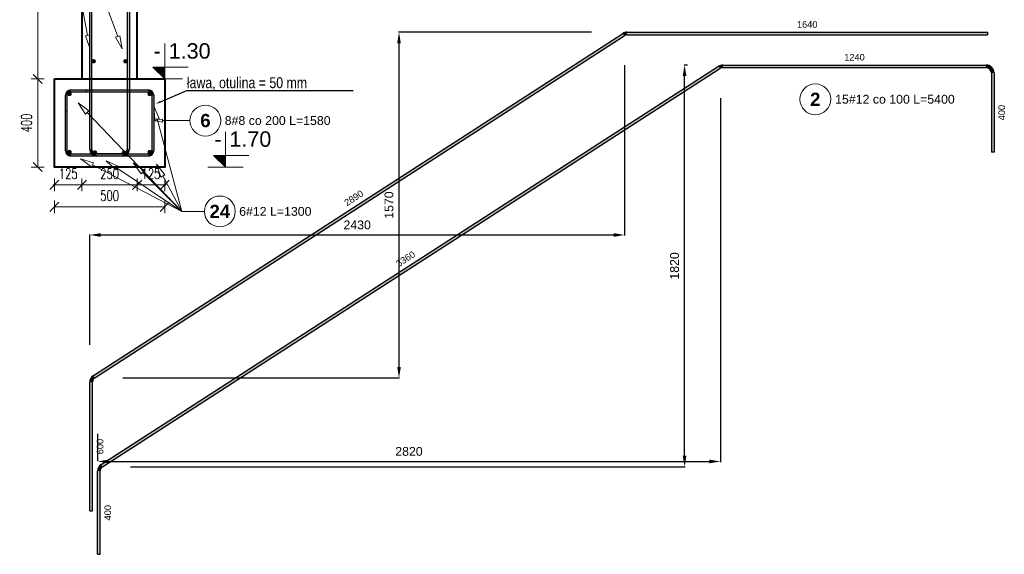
# Model space of a CAD drawing. Extents: x -1474 to 75706, y -13965 to 75879.
# Tile 1 of 17: x 15787 to 20251, y -6296 to -3870. Entities that reach past the tile are written whole.
import ezdxf
from ezdxf import colors
from ezdxf.entities.mleader import LeaderData, LeaderLine
from ezdxf.enums import TextEntityAlignment as Align
from ezdxf.math import Vec2, Vec3

# ---------------------------------------------------------------- set-up
doc = ezdxf.new("R2010")
doc.units = 0
doc.header["$LTSCALE"] = 10
doc.header["$MEASUREMENT"] = 0
for name, color, linetype, lineweight in [('P-Opis', 1, 'Continuous', 18), ('P-Wymiar', 254, 'Continuous', 9), ('RCAD_deskowanie', 3, 'Continuous', 40)]:
    doc.layers.add(name, color=color, linetype=linetype, lineweight=lineweight)
for name, color, linetype in [('RCAD_kształt pręta', 7, 'Continuous'), ('RCAD_opis kształtu pręta', 7, 'Continuous'), ('RCAD_opis rozkładu', 7, 'Continuous'), ('RCAD_pręt wyrzucony', 130, 'Continuous'), ('RCAD_pręty punktowe', 7, 'Continuous'), ('RCAD_symbole graficzne', 7, 'Continuous')]:
    doc.layers.add(name, color=color, linetype=linetype)
doc.styles.add('_Fd Opis', font='arial.ttf')
doc.styles.add('ROMANS', font='romans.shx', dxfattribs={"width": 0.7})
doc.styles.add('style1', font='arial.ttf')
doc.styles.add('style3', font='arialbd.ttf')
doc.dimstyles.new('A25', dxfattribs={"dimscale": 27, "dimtxt": 1.75, "dimasz": 0.06, "dimexe": 0, "dimexo": 0, "dimgap": 1, "dimtad": 1, "dimdec": 4, "dimrnd": 0.1, "dimdsep": 46, "dimtxsty": 'ROMANS', "dimblk": '[[[[[[[[', "dimcen": 2, "dimdle": 2, "dimse1": 1, "dimse2": 1, "dimclrd": 256, "dimclrt": 1, "dimadec": 0, "dimazin": 0, "dimtfac": 1, "dimtdec": 4, "dimtix": 1, "dimtmove": 2, "dimatfit": 3, "dimldrblk": '[[[[[[[[', "dimfxl": 0, "dimtvp": 0.6, "dimtolj": 1, "dimlwd": -1, "dimarcsym": 0})
doc.dimstyles.new('RBCT DIM 20', dxfattribs={"dimtxt": 40, "dimasz": 50, "dimexe": 2.5, "dimexo": 150, "dimgap": 25, "dimtad": 1, "dimdec": 0, "dimzin": 1, "dimtxsty": 'style1', "dimcen": 50, "dimclrd": 8, "dimclre": 8, "dimclrt": 2, "dimadec": 0, "dimazin": 0, "dimtfac": 1, "dimtdec": 0, "dimtmove": 0, "dimatfit": 3, "dimfxl": 1, "dimarcsym": 0})

# ---------------------------------------------------------------- blocks, each defined once
blk = doc.blocks.new('[[[[[[[[')
at = {"layer": 'P-Wymiar'}
for p, q in [((-12.7, -12.7), (12.7, 12.7)), ((0, 0), (-4.6, 0)), ((0, 18), (0, -18))]:
    blk.add_line(p, q, dxfattribs=at)
blk = doc.blocks.new('*D132')
at = {"layer": 'Defpoints', "color": 0, "transparency": 16777216}
for p in [(15868.5, -4139.1), (15944.4, -4139.1), (15944.4, -4539.1)]:
    blk.add_point(p, dxfattribs=at)
at = {"layer": 'P-Wymiar', "transparency": 16777216}
blk.add_line((15868.5, -4537.5), (15868.5, -4140.7), dxfattribs=at)
at = {"layer": 'P-Wymiar', "transparency": 16777216, "xscale": 1.62, "yscale": 1.62, "zscale": 1.62}
for p, rotation in [((15868.5, -4139.1), 90), ((15868.5, -4539.1), 270)]:
    blk.add_blockref('[[[[[[[[', p, dxfattribs=dict(at, rotation=rotation))
at = {"layer": 'P-Wymiar', "color": 1, "transparency": 16777216, "insert": (15817.9, -4339.1), "char_height": 47.25, "attachment_point": 5, "rotation": 90, "style": 'ROMANS'}
blk.add_mtext('\\A1;400', dxfattribs=at)
blk = doc.blocks.new('*D133')
at = {"layer": 'Defpoints', "color": 0, "transparency": 16777216}
for p in [(15868.5, -2688.1), (16069.4, -2688.1), (15944.4, -4139.1)]:
    blk.add_point(p, dxfattribs=at)
at = {"layer": 'P-Wymiar', "transparency": 16777216}
blk.add_line((15868.5, -4137.5), (15868.5, -2689.7), dxfattribs=at)
at = {"layer": 'P-Wymiar', "transparency": 16777216, "xscale": 1.62, "yscale": 1.62, "zscale": 1.62}
for p, rotation in [((15868.5, -2688.1), 90), ((15868.5, -4139.1), 270)]:
    blk.add_blockref('[[[[[[[[', p, dxfattribs=dict(at, rotation=rotation))
at = {"layer": 'P-Wymiar', "color": 1, "transparency": 16777216, "insert": (15817.9, -3413.6), "char_height": 47.25, "attachment_point": 5, "rotation": 90, "style": 'ROMANS'}
blk.add_mtext('\\A1;1451', dxfattribs=at)
blk = doc.blocks.new('*D141')
at = {"layer": 'Defpoints', "color": 0, "transparency": 16777216}
for p in [(15944.4, -4139.1), (16444.4, -4139.1), (16444.4, -4719.3)]:
    blk.add_point(p, dxfattribs=at)
at = {"layer": 'P-Wymiar', "transparency": 16777216}
blk.add_line((15946, -4719.3), (16442.8, -4719.3), dxfattribs=at)
at = {"layer": 'P-Wymiar', "transparency": 16777216, "xscale": 1.62, "yscale": 1.62, "zscale": 1.62, "rotation": 180}
blk.add_blockref('[[[[[[[[', (15944.4, -4719.3), dxfattribs=at)
at = {"layer": 'P-Wymiar', "transparency": 16777216, "xscale": 1.62, "yscale": 1.62, "zscale": 1.62}
blk.add_blockref('[[[[[[[[', (16444.4, -4719.3), dxfattribs=at)
at = {"layer": 'P-Wymiar', "color": 1, "transparency": 16777216, "insert": (16194.4, -4668.7), "char_height": 47.25, "attachment_point": 5, "style": 'ROMANS'}
blk.add_mtext('\\A1;500', dxfattribs=at)
blk = doc.blocks.new('*D142')
at = {"layer": 'Defpoints', "color": 0, "transparency": 16777216}
for p in [(16069.4, -4119.6), (15944.4, -4535.5), (16069.4, -4619.5)]:
    blk.add_point(p, dxfattribs=at)
at = {"layer": 'P-Wymiar', "transparency": 16777216}
for p, q in [((15942.8, -4619.5), (15941.2, -4619.5)), ((15944.4, -4619.5), (16069.4, -4619.5)), ((16071, -4619.5), (16072.6, -4619.5))]:
    blk.add_line(p, q, dxfattribs=at)
at = {"layer": 'P-Wymiar', "transparency": 16777216, "xscale": 1.62, "yscale": 1.62, "zscale": 1.62}
blk.add_blockref('[[[[[[[[', (15944.4, -4619.5), dxfattribs=at)
at = {"layer": 'P-Wymiar', "transparency": 16777216, "xscale": 1.62, "yscale": 1.62, "zscale": 1.62, "rotation": 180}
blk.add_blockref('[[[[[[[[', (16069.4, -4619.5), dxfattribs=at)
at = {"layer": 'P-Wymiar', "color": 1, "transparency": 16777216, "insert": (16006.9, -4568.9), "char_height": 47.25, "attachment_point": 5, "style": 'ROMANS'}
blk.add_mtext('\\A1;125', dxfattribs=at)
blk = doc.blocks.new('*D143')
at = {"layer": 'Defpoints', "color": 0, "transparency": 16777216}
for p in [(16069.4, -4119.6), (16319.4, -4139.1), (16319.4, -4619.5)]:
    blk.add_point(p, dxfattribs=at)
at = {"layer": 'P-Wymiar', "transparency": 16777216}
blk.add_line((16071, -4619.5), (16317.8, -4619.5), dxfattribs=at)
at = {"layer": 'P-Wymiar', "transparency": 16777216, "xscale": 1.62, "yscale": 1.62, "zscale": 1.62, "rotation": 180}
blk.add_blockref('[[[[[[[[', (16069.4, -4619.5), dxfattribs=at)
at = {"layer": 'P-Wymiar', "transparency": 16777216, "xscale": 1.62, "yscale": 1.62, "zscale": 1.62}
blk.add_blockref('[[[[[[[[', (16319.4, -4619.5), dxfattribs=at)
at = {"layer": 'P-Wymiar', "color": 1, "transparency": 16777216, "insert": (16194.4, -4568.9), "char_height": 47.25, "attachment_point": 5, "style": 'ROMANS'}
blk.add_mtext('\\A1;250', dxfattribs=at)
blk = doc.blocks.new('*D144')
at = {"layer": 'Defpoints', "color": 0, "transparency": 16777216}
for p in [(16319.4, -4139.1), (16444.4, -4139.1), (16444.4, -4619.5)]:
    blk.add_point(p, dxfattribs=at)
at = {"layer": 'P-Wymiar', "transparency": 16777216}
for p, q in [((16317.8, -4619.5), (16316.2, -4619.5)), ((16319.4, -4619.5), (16444.4, -4619.5)), ((16446, -4619.5), (16447.6, -4619.5))]:
    blk.add_line(p, q, dxfattribs=at)
at = {"layer": 'P-Wymiar', "transparency": 16777216, "xscale": 1.62, "yscale": 1.62, "zscale": 1.62}
blk.add_blockref('[[[[[[[[', (16319.4, -4619.5), dxfattribs=at)
at = {"layer": 'P-Wymiar', "transparency": 16777216, "xscale": 1.62, "yscale": 1.62, "zscale": 1.62, "rotation": 180}
blk.add_blockref('[[[[[[[[', (16444.4, -4619.5), dxfattribs=at)
at = {"layer": 'P-Wymiar', "color": 1, "transparency": 16777216, "insert": (16381.9, -4568.9), "char_height": 47.25, "attachment_point": 5, "style": 'ROMANS'}
blk.add_mtext('\\A1;125', dxfattribs=at)
blk = doc.blocks.new('*D146')
at = {"layer": 'Defpoints', "color": 0, "transparency": 16777216}
for p in [(18529.7, -3927.2), (18529.7, -4847), (16104.4, -5495.5)]:
    blk.add_point(p, dxfattribs=at)
at = {"layer": 'P-Wymiar', "color": 8, "lineweight": -2, "transparency": 16777216}
for p, q in [((18529.7, -4077.2), (18529.7, -4849.5)), ((16104.4, -5345.5), (16104.4, -4844.5)), ((16154.4, -4847), (18479.7, -4847))]:
    blk.add_line(p, q, dxfattribs=at)
at = {"layer": 'P-Wymiar', "color": 8, "transparency": 16777216}
for points in [[(16154.4, -4838.7), (16154.4, -4855.4), (16104.4, -4847)], [(18479.7, -4838.7), (18479.7, -4855.4), (18529.7, -4847)]]:
    blk.add_solid(points, dxfattribs=at)
at = {"layer": 'P-Wymiar', "color": 2, "transparency": 16777216, "insert": (17317, -4801.6), "char_height": 40, "attachment_point": 5, "style": 'style1'}
blk.add_mtext('2430', dxfattribs=at)
blk = doc.blocks.new('*D147')
at = {"layer": 'Defpoints', "color": 0, "transparency": 16777216}
for p in [(17506.7, -3927.2), (18529.7, -3927.2), (16104.4, -5495.5)]:
    blk.add_point(p, dxfattribs=at)
at = {"layer": 'P-Wymiar', "color": 8, "lineweight": -2, "transparency": 16777216}
for p, q in [((18379.7, -3927.2), (17504.2, -3927.2)), ((17506.7, -5445.5), (17506.7, -3977.2)), ((16254.4, -5495.5), (17509.2, -5495.5))]:
    blk.add_line(p, q, dxfattribs=at)
at = {"layer": 'P-Wymiar', "color": 8, "transparency": 16777216}
for points in [[(17498.4, -3977.2), (17515, -3977.2), (17506.7, -3927.2)], [(17498.4, -5445.5), (17515, -5445.5), (17506.7, -5495.5)]]:
    blk.add_solid(points, dxfattribs=at)
at = {"layer": 'P-Wymiar', "color": 2, "transparency": 16777216, "insert": (17461.3, -4711.3), "char_height": 40, "attachment_point": 5, "rotation": 90, "style": 'style1'}
blk.add_mtext('1570', dxfattribs=at)
blk = doc.blocks.new('*D230')
at = {"color": 8, "lineweight": -2, "transparency": 16777216}
for p, q in [((18964.3, -4226), (18964.3, -5877)), ((16139.3, -5748.9), (16139.3, -5872)), ((16189.3, -5874.5), (18914.3, -5874.5))]:
    blk.add_line(p, q, dxfattribs=at)
at = {"color": 8, "transparency": 16777216}
for points in [[(16189.3, -5866.1), (16189.3, -5882.8), (16139.3, -5874.5)], [(18914.3, -5866.1), (18914.3, -5882.8), (18964.3, -5874.5)]]:
    blk.add_solid(points, dxfattribs=at)
at = {"layer": 'Defpoints', "color": 0, "transparency": 16777216}
for p in [(18964.3, -4076), (18964.3, -5874.5), (16139.3, -5898.9)]:
    blk.add_point(p, dxfattribs=at)
at = {"color": 2, "transparency": 16777216, "insert": (17551.8, -5829), "char_height": 40, "attachment_point": 5, "style": 'style1'}
blk.add_mtext('2820', dxfattribs=at)
blk = doc.blocks.new('*D231')
at = {"color": 8, "lineweight": -2, "transparency": 16777216}
for p, q in [((18814.3, -4076), (18798.9, -4076)), ((18801.4, -5848.9), (18801.4, -4126)), ((16289.3, -5898.9), (18803.9, -5898.9))]:
    blk.add_line(p, q, dxfattribs=at)
at = {"color": 8, "transparency": 16777216}
for points in [[(18793.1, -4126), (18809.7, -4126), (18801.4, -4076)], [(18793.1, -5848.9), (18809.7, -5848.9), (18801.4, -5898.9)]]:
    blk.add_solid(points, dxfattribs=at)
at = {"layer": 'Defpoints', "color": 0, "transparency": 16777216}
for p in [(18801.4, -4076), (18964.3, -4076), (16139.3, -5898.9)]:
    blk.add_point(p, dxfattribs=at)
at = {"color": 2, "transparency": 16777216, "insert": (18756, -4987.4), "char_height": 40, "attachment_point": 5, "rotation": 90, "style": 'style1'}
blk.add_mtext('1820', dxfattribs=at)

msp = doc.modelspace()

# ---------------------------------------------------------------- hatches: boundary and pattern name
h = msp.add_hatch(color=1)
edge = h.paths.add_edge_path(flags=0)
edge.add_arc((16122.4045, -4059.11207), 10, 0, 360, ccw=False)
h = msp.add_hatch(color=1)
edge = h.paths.add_edge_path(flags=0)
edge.add_arc((16266.4045, -4059.11207), 10, 0, 360, ccw=False)
at = {"layer": 'RCAD_kształt pręta'}
for points in [[(16114.4045, -4459.11207), (16104.4045, -4459.11207), (16104.4045, -2753.11207), (16114.4045, -2753.11207)], [(16274.4045, -2753.11207), (16284.4045, -2753.11207), (16284.4045, -4459.11207), (16274.4045, -4459.11207)], [(16018.4045, -4197.11207), (16018.4045, -4189.11207), (16370.4045, -4189.11207), (16370.4045, -4197.11207)], [(16018.4045, -4197.11207), (16018.4045, -4189.11207), (16088.4045, -4189.11207), (16088.4045, -4197.11207)], [(16002.4045, -4283.11207), (15994.4045, -4283.11207), (15994.4045, -4213.11207), (16002.4045, -4213.11207)], [(16002.4045, -4465.11207), (15994.4045, -4465.11207), (15994.4045, -4213.11207), (16002.4045, -4213.11207)], [(16386.4045, -4213.11207), (16394.4045, -4213.11207), (16394.4045, -4465.11207), (16386.4045, -4465.11207)], [(16370.4045, -4481.11207), (16370.4045, -4489.11207), (16018.4045, -4489.11207), (16018.4045, -4481.11207)], [(16254.4045, -4479.11207), (16254.4045, -4489.11207), (16134.4045, -4489.11207), (16134.4045, -4479.11207)]]:
    msp.add_hatch(color=4, dxfattribs=at).paths.add_polyline_path(points, flags=0)
h = msp.add_hatch(color=4, dxfattribs=at)
edge = h.paths.add_edge_path(flags=0)
edge.add_line((16018.4045, -4189.11207), (16018.4045, -4197.11207))
edge.add_arc((16018.4045, -4213.11207), 16, 90, 180)
edge.add_line((16002.4045, -4213.11207), (15994.4045, -4213.11207))
edge.add_arc((16018.4045, -4213.11207), 24, 450, 540, ccw=False)
h = msp.add_hatch(color=4, dxfattribs=at)
edge = h.paths.add_edge_path(flags=0)
edge.add_line((16018.4045, -4189.11207), (16018.4045, -4197.11207))
edge.add_arc((16018.4045, -4213.11207), 16, 90, 180)
edge.add_line((16002.4045, -4213.11207), (15994.4045, -4213.11207))
edge.add_arc((16018.4045, -4213.11207), 24, 450, 540, ccw=False)
h = msp.add_hatch(color=4, dxfattribs=at)
edge = h.paths.add_edge_path(flags=0)
edge.add_line((16394.4045, -4213.11207), (16386.4045, -4213.11207))
edge.add_arc((16370.4045, -4213.11207), 16, 0, 90)
edge.add_line((16370.4045, -4197.11207), (16370.4045, -4189.11207))
edge.add_arc((16370.4045, -4213.11207), 24, 360, 450, ccw=False)
h = msp.add_hatch(color=4, dxfattribs=at)
edge = h.paths.add_edge_path(flags=0)
edge.add_line((16104.4045, -4459.11207), (16114.4045, -4459.11207))
edge.add_arc((16134.4045, -4459.11207), 20, -180, -90)
edge.add_line((16134.4045, -4479.11207), (16134.4045, -4489.11207))
edge.add_arc((16134.4045, -4459.11207), 30, 180, 270, ccw=False)
h = msp.add_hatch(color=4, dxfattribs=at)
edge = h.paths.add_edge_path(flags=0)
edge.add_line((16254.4045, -4489.11207), (16254.4045, -4479.11207))
edge.add_arc((16254.4045, -4459.11207), 20, -90, 0)
edge.add_line((16274.4045, -4459.11207), (16284.4045, -4459.11207))
edge.add_arc((16254.4045, -4459.11207), 30, 270, 360, ccw=False)
h = msp.add_hatch(color=4, dxfattribs=at)
edge = h.paths.add_edge_path(flags=0)
edge.add_line((15994.4045, -4465.11207), (16002.4045, -4465.11207))
edge.add_arc((16018.4045, -4465.11207), 16, -180, -90)
edge.add_line((16018.4045, -4481.11207), (16018.4045, -4489.11207))
edge.add_arc((16018.4045, -4465.11207), 24, 180, 270, ccw=False)
h = msp.add_hatch(color=4, dxfattribs=at)
edge = h.paths.add_edge_path(flags=0)
edge.add_line((16370.4045, -4489.11207), (16370.4045, -4481.11207))
edge.add_arc((16370.4045, -4465.11207), 16, -90, 0)
edge.add_line((16386.4045, -4465.11207), (16394.4045, -4465.11207))
edge.add_arc((16370.4045, -4465.11207), 24, 270, 360, ccw=False)
at = {"layer": 'RCAD_pręt wyrzucony'}
h = msp.add_hatch(color=4, dxfattribs=at)
edge = h.paths.add_edge_path(flags=0)
edge.add_line((18540.28429, -3927.17182), (18540.28429, -3939.17182))
edge.add_arc((18540.28429, -3963.17182), 24, 90, 122.88932466)
edge.add_line((18527.25186, -3943.01851), (18520.73564, -3932.94186))
edge.add_arc((18540.28429, -3963.17182), 36, 450, 482.88932466, ccw=False)
for points in [[(18540.28429, -3939.17182), (18540.28429, -3927.17182), (20174.4045, -3927.17182), (20174.4045, -3939.17182)], [(16127.37207, -5494.93617), (16120.85585, -5484.85952), (18520.73564, -3932.94186), (18527.25186, -3943.01851)], [(16162.32921, -5898.34093), (16155.82282, -5888.25792), (18955.40678, -4081.73393), (18961.91317, -4091.81694)], [(18974.92595, -4087.98294), (18974.92595, -4075.98294), (20168.4045, -4075.98294), (20168.4045, -4087.98294)], [(20192.4045, -4111.98294), (20204.4045, -4111.98294), (20204.4045, -4471.98294), (20192.4045, -4471.98294)], [(16116.4045, -6098.47802), (16104.4045, -6098.47802), (16104.4045, -5515.08947), (16116.4045, -5515.08947)], [(16151.34199, -6295.73739), (16139.34199, -6295.73739), (16139.34199, -5918.50693), (16151.34199, -5918.50693)]]:
    msp.add_hatch(color=4, dxfattribs=at).paths.add_polyline_path(points, flags=0)
h = msp.add_hatch(color=4, dxfattribs=at)
edge = h.paths.add_edge_path(flags=0)
edge.add_line((18974.92595, -4075.98294), (18974.92595, -4087.98294))
edge.add_arc((18974.92595, -4111.98294), 24, 90, 122.83346622)
edge.add_line((18961.91317, -4091.81694), (18955.40678, -4081.73393))
edge.add_arc((18974.92595, -4111.98294), 36, 450, 482.83346622, ccw=False)
h = msp.add_hatch(color=4, dxfattribs=at)
edge = h.paths.add_edge_path(flags=0)
edge.add_line((20204.4045, -4111.98294), (20192.4045, -4111.98294))
edge.add_arc((20168.4045, -4111.98294), 24, 0, 90)
edge.add_line((20168.4045, -4087.98294), (20168.4045, -4075.98294))
edge.add_arc((20168.4045, -4111.98294), 36, 360, 450, ccw=False)
h = msp.add_hatch(color=4, dxfattribs=at)
edge = h.paths.add_edge_path(flags=0)
edge.add_line((16120.85585, -5484.85952), (16127.37207, -5494.93617))
edge.add_arc((16140.4045, -5515.08947), 24, -237.11067534, -180)
edge.add_line((16116.4045, -5515.08947), (16104.4045, -5515.08947))
edge.add_arc((16140.4045, -5515.08947), 36, 122.88932466, 180, ccw=False)
h = msp.add_hatch(color=4, dxfattribs=at)
edge = h.paths.add_edge_path(flags=0)
edge.add_line((16155.82282, -5888.25792), (16162.32921, -5898.34093))
edge.add_arc((16175.34199, -5918.50693), 24, -237.16653378, -180.00000006)
edge.add_line((16151.34199, -5918.50693), (16139.34199, -5918.50693))
edge.add_arc((16175.34199, -5918.50693), 36, 122.83346622, 179.99999994, ccw=False)
at = {"layer": 'RCAD_pręty punktowe'}
h = msp.add_hatch(color=1, dxfattribs=at)
edge = h.paths.add_edge_path(flags=0)
edge.add_arc((16012.74764, -4207.45521), 10, 0, 360, ccw=False)
h = msp.add_hatch(color=1, dxfattribs=at)
edge = h.paths.add_edge_path(flags=0)
edge.add_arc((16376.06135, -4207.45521), 10, 0, 360, ccw=False)
h = msp.add_hatch(color=1, dxfattribs=at)
edge = h.paths.add_edge_path(flags=0)
edge.add_arc((16012.74764, -4470.76892), 10, 0, 360, ccw=False)
h = msp.add_hatch(color=1, dxfattribs=at)
edge = h.paths.add_edge_path(flags=0)
edge.add_arc((16128.4045, -4473.11207), 10, 0, 360, ccw=False)
h = msp.add_hatch(color=1, dxfattribs=at)
edge = h.paths.add_edge_path(flags=0)
edge.add_arc((16259.63507, -4473.11207), 10, 0, 360, ccw=False)
h = msp.add_hatch(color=1, dxfattribs=at)
edge = h.paths.add_edge_path(flags=0)
edge.add_arc((16376.06135, -4470.76892), 10, 0, 360, ccw=False)
at = {"layer": 'RCAD_symbole graficzne'}
for points in [[(16391.07117, -4085.77873), (16444.4045, -4139.11207), (16444.4045, -4085.77873)], [(16666.32962, -4485.77873), (16719.66295, -4539.11207), (16719.66295, -4485.77873)]]:
    msp.add_hatch(color=1, dxfattribs=at).paths.add_polyline_path(points, flags=0)

# ---------------------------------------------------------------- linework, layer by layer
at = {"layer": 'RCAD_deskowanie'}
for points in [[(16069.4045, -4139.11207), (16069.4045, -2688.11207), (16334.4045, -2688.11207), (16334.4045, -2517.11207), (16599.4045, -2517.11207), (16599.4045, -2346.11207), (16864.4045, -2346.11207), (16864.4045, -2175.11207), (17129.4045, -2175.11207), (17129.4045, -2004.11207), (17394.4045, -2004.11207), (17394.4045, -1833.11207), (17659.4045, -1833.11207), (17659.4045, -1662.11207), (17924.4045, -1662.11207), (17924.4045, -1491.11207), (18189.4045, -1491.11207), (18189.4045, -1320.11207), (18454.4045, -1320.11207), (18454.4045, -1149.11207), (19984.4045, -1149.11207), (19984.4045, -549.11207)], [(16319.4045, -4139.11207), (16319.4045, -2935.81569), (18778.33117, -1349.11207), (19984.4045, -1349.11207), (19984.4045, -1949.11207)]]:
    msp.add_lwpolyline(points, dxfattribs=at)
msp.add_lwpolyline([(15944.4045, -4139.11207), (16444.4045, -4139.11207), (16444.4045, -4539.11207), (15944.4045, -4539.11207)], close=True, dxfattribs=at)
at = {"layer": 'RCAD_kształt pręta', "color": 4}
for p, q in [((16104.4045, -4459.11207), (16104.4045, -2753.11207)), ((16114.4045, -4459.11207), (16114.4045, -2753.11207)), ((16274.4045, -2753.11207), (16274.4045, -4459.11207)), ((16284.4045, -2753.11207), (16284.4045, -4459.11207)), ((16018.4045, -4189.11207), (16370.4045, -4189.11207)), ((16018.4045, -4189.11207), (16088.4045, -4189.11207)), ((16088.4045, -4189.11207), (16088.4045, -4197.11207)), ((15994.4045, -4283.11207), (15994.4045, -4213.11207)), ((15994.4045, -4465.11207), (15994.4045, -4213.11207)), ((16002.4045, -4283.11207), (16002.4045, -4213.11207)), ((16002.4045, -4465.11207), (16002.4045, -4213.11207)), ((16018.4045, -4197.11207), (16370.4045, -4197.11207)), ((16018.4045, -4197.11207), (16088.4045, -4197.11207)), ((16386.4045, -4213.11207), (16386.4045, -4465.11207)), ((16394.4045, -4213.11207), (16394.4045, -4465.11207)), ((15994.4045, -4283.11207), (16002.4045, -4283.11207)), ((16370.4045, -4481.11207), (16018.4045, -4481.11207)), ((16370.4045, -4489.11207), (16018.4045, -4489.11207)), ((16254.4045, -4479.11207), (16134.4045, -4479.11207)), ((16254.4045, -4489.11207), (16134.4045, -4489.11207))]:
    msp.add_line(p, q, dxfattribs=at)
for centre, radius, start, end in [((16018.4045, -4213.11207), 24, 90, 180), ((16018.4045, -4213.11207), 24, 90, 180), ((16370.4045, -4213.11207), 24, 0, 90), ((16018.4045, -4213.11207), 16, 90, 180), ((16018.4045, -4213.11207), 16, 90, 180), ((16370.4045, -4213.11207), 16, 0, 90), ((16134.4045, -4459.11207), 30, 180, 270), ((16134.4045, -4459.11207), 20, 180, 270), ((16254.4045, -4459.11207), 20, 270, 0), ((16254.4045, -4459.11207), 30, 270, 0), ((16018.4045, -4465.11207), 24, 180, 270), ((16018.4045, -4465.11207), 16, 180, 270), ((16370.4045, -4465.11207), 16, 270, 0), ((16370.4045, -4465.11207), 24, 270, 0)]:
    msp.add_arc(centre, radius, start, end, dxfattribs=at)
at = {"layer": 'RCAD_opis kształtu pręta', "color": 8, "lineweight": 0}
for p, q in [((16394.4045, -4328.2049), (16434.4045, -4321.53824)), ((16434.4045, -4334.87157), (16394.4045, -4328.2049)), ((16434.4045, -4334.87157), (16434.4045, -4321.53824)), ((16558.96607, -4328.2049), (16434.4045, -4328.2049))]:
    msp.add_line(p, q, dxfattribs=at)
msp.add_circle((16628.96607, -4328.2049), 70, dxfattribs=at)
at = {"layer": 'RCAD_opis rozkładu', "color": 8, "lineweight": 0}
for p, q in [((15956.26134, -3193.27619), (16094.57972, -3941.11343)), ((15956.26134, -3193.27619), (16231.24661, -3946.39105)), ((16104.41294, -3939.29469), (16084.7465, -3942.93216)), ((16105.49211, -4000.11275), (16084.7465, -3942.93216)), ((16104.41294, -3939.29469), (16105.49211, -4000.11275)), ((16240.64003, -3942.96122), (16221.85319, -3949.82087)), ((16251.82555, -4002.75156), (16221.85319, -3949.82087)), ((16240.64003, -3942.96122), (16251.82555, -4002.75156)), ((16085.60517, -4298.2838), (16051.37667, -4248.00051)), ((16051.37667, -4248.00051), (16100.06307, -4284.46465)), ((16085.60517, -4298.2838), (16100.06307, -4284.46465)), ((16400.1798, -4323.14571), (16394.36561, -4262.59659)), ((16394.36561, -4262.59659), (16419.50307, -4317.9871)), ((16521.88296, -4740.25482), (16092.83412, -4291.37423)), ((16400.1798, -4323.14571), (16419.50307, -4317.9871)), ((16521.88296, -4740.25482), (16409.84144, -4320.5664)), ((16111.72861, -4537.90013), (16063.13365, -4501.31421)), ((16063.13365, -4501.31421), (16120.96756, -4520.16199)), ((16111.72861, -4537.90013), (16120.96756, -4520.16199)), ((16521.88296, -4740.25482), (16116.34808, -4529.03106)), ((16222.595, -4552.13306), (16178.27927, -4510.46633)), ((16178.27927, -4510.46633), (16233.71309, -4535.50814)), ((16222.595, -4552.13306), (16233.71309, -4535.50814)), ((16521.88296, -4740.25482), (16228.15404, -4543.8206)), ((16337.26014, -4569.1683), (16301.98915, -4519.61067)), ((16301.98915, -4519.61067), (16351.42634, -4555.05027)), ((16426.78692, -4584.0775), (16407.24478, -4526.47451)), ((16407.24478, -4526.47451), (16444.41264, -4574.62583)), ((16337.26014, -4569.1683), (16351.42634, -4555.05027)), ((16521.88296, -4740.25482), (16344.34324, -4562.10928)), ((16426.78692, -4584.0775), (16444.41264, -4574.62583)), ((16521.88296, -4740.25482), (16435.59978, -4579.35166)), ((16521.88296, -4740.25482), (16624.35381, -4740.25482))]:
    msp.add_line(p, q, dxfattribs=at)
msp.add_circle((16694.35381, -4740.25482), 70, dxfattribs=at)
at = {"layer": 'RCAD_pręt wyrzucony', "color": 4}
for p, q in [((18540.28429, -3927.17182), (20174.4045, -3927.17182)), ((20174.4045, -3927.17182), (20174.4045, -3939.17182)), ((16120.85585, -5484.85952), (18520.73564, -3932.94186)), ((16127.37207, -5494.93617), (18527.25186, -3943.01851)), ((18540.28429, -3939.17182), (20174.4045, -3939.17182)), ((16155.82282, -5888.25792), (18955.40678, -4081.73393)), ((16162.32921, -5898.34093), (18961.91317, -4091.81694)), ((18974.92595, -4075.98294), (20168.4045, -4075.98294)), ((18974.92595, -4087.98294), (20168.4045, -4087.98294)), ((20192.4045, -4111.98294), (20192.4045, -4471.98294)), ((20204.4045, -4111.98294), (20204.4045, -4471.98294)), ((20204.4045, -4471.98294), (20192.4045, -4471.98294)), ((16104.4045, -6098.47802), (16104.4045, -5515.08947)), ((16116.4045, -6098.47802), (16116.4045, -5515.08947)), ((16139.34199, -6295.73739), (16139.34199, -5918.50693)), ((16151.34199, -6295.73739), (16151.34199, -5918.50693)), ((16104.4045, -6098.47802), (16116.4045, -6098.47802)), ((16139.34199, -6295.73739), (16151.34199, -6295.73739))]:
    msp.add_line(p, q, dxfattribs=at)
at = {"layer": 'RCAD_pręt wyrzucony', "color": 8, "lineweight": 0}
msp.add_circle((19394.06816, -4231.51341), 70, dxfattribs=at)
at = {"layer": 'RCAD_pręt wyrzucony', "color": 4}
for centre, radius, start, end in [((18540.28429, -3963.17182), 36, 90, 122.88932466), ((18540.28429, -3963.17182), 24, 90, 122.88932466), ((18974.92595, -4111.98294), 36, 90, 122.83346622), ((18974.92595, -4111.98294), 24, 90, 122.83346622), ((20168.4045, -4111.98294), 36, 0, 90), ((20168.4045, -4111.98294), 24, 0, 90), ((16140.4045, -5515.08947), 36, 122.88932466, 180), ((16140.4045, -5515.08947), 24, 122.88932466, 180), ((16175.34199, -5918.50693), 36, 122.83346622, 179.99999994), ((16175.34199, -5918.50693), 24, 122.83346622, 179.99999994)]:
    msp.add_arc(centre, radius, start, end, dxfattribs=at)
at = {"layer": 'RCAD_symbole graficzne', "color": 1, "lineweight": 0}
for p, q in [((16444.4045, -4139.11207), (16444.4045, -3979.11207)), ((16551.07117, -4085.77873), (16391.07117, -4085.77873)), ((16391.07117, -4085.77873), (16444.4045, -4139.11207)), ((16524.4045, -4139.11207), (16364.4045, -4139.11207)), ((16719.66295, -4539.11207), (16719.66295, -4379.11207)), ((16826.32962, -4485.77873), (16666.32962, -4485.77873)), ((16666.32962, -4485.77873), (16719.66295, -4539.11207)), ((16799.66295, -4539.11207), (16639.66295, -4539.11207))]:
    msp.add_line(p, q, dxfattribs=at)

# ---------------------------------------------------------------- texts
at = {"layer": 'RCAD_opis kształtu pręta', "color": 1, "attachment_point": 5}
for s, insert, char_height, style in [('6', (16628.96607, -4328.2049), 60, 'style3'), ('8#8 co 200 L=1580', (16956.53769, -4328.2049), 40, 'style1')]:
    msp.add_mtext(s, dxfattribs=dict(at, insert=insert, char_height=char_height, style=style))
at = {"layer": 'RCAD_opis rozkładu', "color": 1, "insert": (16694.35381, -4740.25482), "char_height": 60, "attachment_point": 5, "style": 'style3'}
msp.add_mtext('24', dxfattribs=at)
at = {"layer": 'RCAD_opis rozkładu', "color": 2, "insert": (16945.89542, -4740.25482), "char_height": 40, "attachment_point": 5, "style": 'style1'}
msp.add_mtext('6#12 L=1300', dxfattribs=at)
at = {"layer": 'RCAD_pręt wyrzucony', "color": 1, "attachment_point": 5}
for s, insert, char_height, style in [('1640', (19357.34439, -3892.17182), 30, 'style1'), ('1240', (19571.66522, -4040.98294), 30, 'style1'), ('2', (19394.06816, -4231.51341), 60, 'style3')]:
    msp.add_mtext(s, dxfattribs=dict(at, insert=insert, char_height=char_height, style=style))
at = {"layer": 'RCAD_pręt wyrzucony', "color": 2, "insert": (19484.06816, -4231.51341), "char_height": 40, "attachment_point": 4, "style": 'style1'}
msp.add_mtext('15#12 co 100 L=5400', dxfattribs=at)
at = {"layer": 'RCAD_pręt wyrzucony', "color": 1, "char_height": 30, "attachment_point": 5, "style": 'style1'}
for s, insert, rotation in [('400', (20239.4045, -4291.98294), 90), ('2890', (17301.79012, -4679.51045), 32.88932466), ('3360', (17536.63783, -4955.58718), 32.83346622), ('600', (16151.4045, -5806.78374), 90), ('400', (16186.34199, -6107.12216), 89.99999994)]:
    msp.add_mtext(s, dxfattribs=dict(at, insert=insert, rotation=rotation))
at = {"layer": 'RCAD_symbole graficzne', "color": 2, "style": 'style1'}
for p in [(16426.62672, -4068.00095), (16701.88517, -4468.00095)]:
    msp.add_text('-', height=70, dxfattribs=at).set_placement(p, align=Align.BOTTOM_RIGHT)
for s, p in [('1.30 ', (16462.18228, -4068.00095)), ('1.70 ', (16737.44073, -4468.00095))]:
    msp.add_text(s, height=70, dxfattribs=at).set_placement(p, align=Align.BOTTOM_LEFT)

# ---------------------------------------------------------------- dimensions: what is measured, and where the dimension line sits
dim = msp.add_linear_dim(base=(18964.31915, -5874.45679), p1=(16139.34199, -5898.89273), p2=(18964.31915, -4075.98294), text='2820', dimstyle='RBCT DIM 20')
dim.commit()
dim.dimension.update_dxf_attribs({"geometry": '*D230', "text_midpoint": (17551.83057, -5829.03387)})
dim = msp.add_linear_dim(base=(18801.40034, -4075.98294), p1=(16139.34199, -5898.89273), p2=(18964.31915, -4075.98294), angle=90, text='1820', dimstyle='RBCT DIM 20')
dim.commit()
dim.dimension.update_dxf_attribs({"geometry": '*D231', "text_midpoint": (18755.97742, -4987.43783)})
at = {"layer": 'P-Wymiar'}
for base, p1, p2, picture, middle in [((15868.5385, -2688.11207), (15944.4045, -4139.11207), (16069.4045, -2688.11207), '*D133', (15817.9135, -3413.61207)), ((15868.5385, -4139.11207), (15944.4045, -4539.11207), (15944.4045, -4139.11207), '*D132', (15817.9135, -4339.11207))]:
    dim = msp.add_linear_dim(base=base, p1=p1, p2=p2, angle=90, dimstyle='A25', override={"dimfxl": 0.18, "dimfxlon": 1}, dxfattribs=at)
    dim.commit()
    dim.dimension.update_dxf_attribs({"geometry": picture, "text_midpoint": middle})
dim = msp.add_linear_dim(base=(18529.65841, -4847.02843), p1=(16104.4045, -5495.49803), p2=(18529.65841, -3927.17182), text='2430', dimstyle='RBCT DIM 20', dxfattribs=at)
dim.commit()
dim.dimension.update_dxf_attribs({"geometry": '*D146', "text_midpoint": (17317.03146, -4801.59187)})
dim = msp.add_linear_dim(base=(17506.70957, -3927.17182), p1=(16104.4045, -5495.49803), p2=(18529.65841, -3927.17182), angle=90, text='1570', dimstyle='RBCT DIM 20', dxfattribs=at)
dim.commit()
dim.dimension.update_dxf_attribs({"geometry": '*D147', "text_midpoint": (17461.28665, -4711.33492)})
for base, p1, p2, picture, middle in [((16069.4045, -4619.48125), (15944.4045, -4535.5229), (16069.4045, -4119.58095), '*D142', (16006.9045, -4568.85625)), ((16444.4045, -4719.31103), (15944.4045, -4139.11207), (16444.4045, -4139.11207), '*D141', (16194.4045, -4668.68603)), ((16319.4045, -4619.48125), (16069.4045, -4119.58095), (16319.4045, -4139.11207), '*D143', (16194.4045, -4568.85625)), ((16444.4045, -4619.48125), (16319.4045, -4139.11207), (16444.4045, -4139.11207), '*D144', (16381.9045, -4568.85625))]:
    dim = msp.add_linear_dim(base=base, p1=p1, p2=p2, dimstyle='A25', override={"dimfxl": 0.18, "dimfxlon": 1}, dxfattribs=at)
    dim.commit()
    dim.dimension.update_dxf_attribs({"geometry": picture, "text_midpoint": middle})

# ---------------------------------------------------------------- leaders
at = {"layer": 'P-Opis'}
ml = msp.add_multileader_mtext('Standard', dxfattribs=at)
ml.set_content('{\\W0.8;ława, otulina = 50 mm}', color=256, style='_Fd Opis')
ml.set_leader_properties()
ml.build(insert=Vec2(0, 0))
ml.multileader.update_dxf_attribs({"has_dogleg": 0, "text_left_attachment_type": 6, "text_right_attachment_type": 6, "arrow_head_size": 25})
ctx = ml.context
ctx.base_point, ctx.char_height, ctx.arrow_head_size, ctx.landing_gap_size, ctx.plane_origin = Vec3(16544.24004, -4191.24759), 50, 25, 0.5, Vec3(12137.00798, -3830.44188)
ctx.left_attachment, ctx.right_attachment = 6, 6
notes = []
notes.append((ctx, [(0, (1, 1, 0), (16231.47052, -4191.24759), (1, 0), 312.76951, [(0, [(16402.71877, -4252.56052)], 0, [])])]))
ctx.mtext.insert, ctx.mtext.line_spacing_factor, ctx.mtext.line_spacing_style = Vec3(16544.74004, -4131.24759), 0.914286, 2
for ctx, leaders in notes:
    for number, flags, end, landing, length, lines in leaders:
        leader = LeaderData()
        leader.index, (leader.has_last_leader_line, leader.has_dogleg_vector, leader.attachment_direction) = number, flags
        leader.last_leader_point, leader.dogleg_vector, leader.dogleg_length = Vec3(end), Vec3(landing), length
        for number, points, colour, breaks in lines:
            line = LeaderLine()
            line.index, line.vertices, line.color, line.breaks = number, Vec3.list(points), colors.encode_raw_color(colour), breaks
            leader.lines.append(line)
        ctx.leaders.append(leader)

doc.saveas('drawing.dxf')
